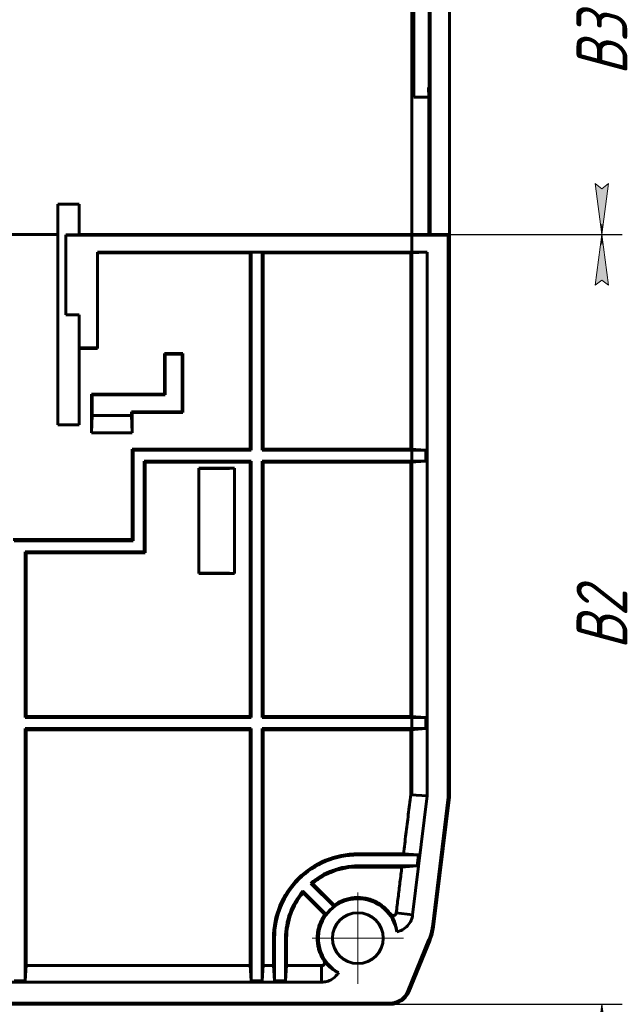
# Model space of a CAD drawing. Header units: millimetres. Extents: x 0 to 594, y 0 to 420.
# Tile 15 of 18: x 465 to 524, y 132 to 228. Entities that reach past the tile are written whole.
import ezdxf

# ---------------------------------------------------------------- set-up
doc = ezdxf.new("R2010")
doc.units = ezdxf.units.MM
for name, pattern in [('K5LT_AXLED', [12, 7.5, -1.5, 1.5, -1.5]), ('K5LT_BASIC', [0]), ('K5LT_THIN', [0])]:
    doc.linetypes.add(name, pattern=pattern)
doc.layers.add('Системный слой', color=7, linetype='Continuous')
doc.styles.add('KDIMTEXTSTYLE', font='GOST_AU.SHX', dxfattribs={"width": 0.96, "oblique": 15, "height": 5})
doc.dimstyles.new('KDIMSTYLE (1.00)', dxfattribs={"dimtxt": 5, "dimasz": 1, "dimexe": 2, "dimexo": 0, "dimgap": 1, "dimtad": 1, "dimtxsty": 'KDIMTEXTSTYLE', "dimsah": 1, "dimcen": 0, "dimdle": 1, "dimadec": 0, "dimazin": 0, "dimtfac": 0.667, "dimtmove": 0, "dimatfit": 3, "dimfxl": 1, "dimtvp": 1, "dimtolj": 1, "dimtzin": 0, "dimarcsym": 0})

# ---------------------------------------------------------------- blocks, each defined once
blk = doc.blocks.new('U0')
at = {"layer": 'Системный слой', "color": 150, "linetype": 'K5LT_BASIC', "lineweight": 60, "true_color": 0x0080ff}
for p, q in [((477.0767909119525, 131.6570678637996), (477.4128288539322, 131.6570722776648)), ((477.5230881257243, 131.6570701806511), (477.5818747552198, 131.6570693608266))]:
    blk.add_line(p, q, dxfattribs=at)
blk = doc.blocks.new('U5')
at = {"layer": 'Системный слой', "color": 150, "linetype": 'K5LT_BASIC', "lineweight": 60, "true_color": 0x0080ff}
for p, q in [((476.7919107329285, 131.6570785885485), (476.9681438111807, 131.6570637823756)), ((477.2962887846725, 131.6570776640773), (477.496434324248, 131.6570637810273))]:
    blk.add_line(p, q, dxfattribs=at)
blk = doc.blocks.new('U14')
at = {"layer": 'Системный слой', "color": 150, "linetype": 'K5LT_BASIC', "lineweight": 60, "true_color": 0x0080ff}
for p, q in [((477.1217224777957, 131.6570604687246), (476.9371001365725, 131.6570713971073)), ((477.5230881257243, 131.6570701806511), (477.4128288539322, 131.6570722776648))]:
    blk.add_line(p, q, dxfattribs=at)
blk = doc.blocks.new('U19')
at = {"layer": 'Системный слой', "color": 150, "linetype": 'K5LT_BASIC', "lineweight": 60, "true_color": 0x0080ff}
for p, q in [((480.8120854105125, 131.6570713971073), (480.5534474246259, 131.6570713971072)), ((481.3441533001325, 131.6570856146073), (480.8133997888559, 131.6570742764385))]:
    blk.add_line(p, q, dxfattribs=at)
blk = doc.blocks.new('U34')
at = {"layer": 'Системный слой', "color": 150, "linetype": 'K5LT_BASIC', "lineweight": 60, "true_color": 0x0080ff}
for p, q in [((480.5539742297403, 131.6570713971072), (480.8120854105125, 131.6570713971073)), ((480.8134596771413, 131.6570745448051), (481.3441533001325, 131.6570856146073))]:
    blk.add_line(p, q, dxfattribs=at)
blk = doc.blocks.new('U36')
at = {"layer": 'Системный слой', "color": 150, "linetype": 'K5LT_BASIC', "lineweight": 60, "true_color": 0x0080ff}
for p, q in [((476.1782321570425, 131.6570778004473), (476.7342962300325, 131.6570766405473)), ((476.9371001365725, 131.6570713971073), (477.0924036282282, 131.6570647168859))]:
    blk.add_line(p, q, dxfattribs=at)
blk = doc.blocks.new('KDIMARROW_01')
at = {"layer": 'Системный слой'}
blk.add_hatch(color=0, dxfattribs=at).paths.add_polyline_path([(-5, -0.6582624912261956), (0, 0), (-5, 0.658262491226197), (-4.5, 5.51091059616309e-16)])
at = {"layer": 'Системный слой', "color": 0, "linetype": 'K5LT_THIN', "lineweight": 18}
for p, q in [((-4.5, 5.51091059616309e-16), (-5, 0.658262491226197)), ((-5, 0.658262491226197), (0, 0)), ((0, 0), (-5, -0.6582624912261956)), ((-5, -0.6582624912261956), (-4.5, 5.51091059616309e-16)), ((0, 0), (-1, 0))]:
    blk.add_line(p, q, dxfattribs=at)
blk = doc.blocks.new('U44')
at = {"layer": 'Системный слой', "color": 30, "linetype": 'K5LT_AXLED', "lineweight": 18, "true_color": 0xff8000}
for q in [(498.0869847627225, 142.6570713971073), (493.5869847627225, 138.1570713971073), (502.5869847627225, 138.1570713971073), (498.0869847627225, 133.6570713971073)]:
    blk.add_line((498.0869847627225, 138.1570713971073), q, dxfattribs=at)

msp = doc.modelspace()

# ---------------------------------------------------------------- linework, layer by layer
at = {"layer": 'Системный слой', "color": 150, "linetype": 'K5LT_BASIC', "lineweight": 60, "true_color": 0x0080ff}
for p, q in [((503.3952391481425, 280.4374857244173), (503.3952391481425, 152.2461091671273)), ((503.3952391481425, 280.4374857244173), (503.3952391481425, 152.2461091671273)), ((507.0869847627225, 257.4070713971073), (507.0869847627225, 175.9070713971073)), ((507.0869847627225, 257.4070713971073), (507.0869847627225, 175.9070713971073)), ((505.0869847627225, 207.3522554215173), (505.0869847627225, 244.6627286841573)), ((505.0869847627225, 207.3522554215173), (505.0869847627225, 244.6627286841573)), ((505.1869847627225, 244.662739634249), (505.1869847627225, 207.3522663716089)), ((505.1869847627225, 244.662739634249), (505.1869847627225, 207.3522663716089)), ((503.5775128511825, 220.8526261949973), (503.5763839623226, 231.1620272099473)), ((503.5775128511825, 220.8526261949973), (503.5763839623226, 231.1620272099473)), ((505.0765103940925, 220.8527903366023), (505.0336061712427, 221.8040477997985)), ((505.0765103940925, 220.8527903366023), (505.0336061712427, 221.8040477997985)), ((503.5775128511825, 220.8526261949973), (505.0765103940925, 220.8527903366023)), ((503.5775128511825, 220.8526261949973), (505.0765103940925, 220.8527903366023)), ((505.0765103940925, 207.3592363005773), (505.0765103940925, 220.8527903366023)), ((505.0765103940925, 207.3592363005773), (505.0765103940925, 220.8527903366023)), ((470.6869847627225, 210.3534951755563), (468.5869847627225, 210.3534951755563)), ((468.5869847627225, 207.3552406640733), (468.5869847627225, 210.3534951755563)), ((470.6869847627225, 210.3534951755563), (468.5869847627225, 210.3534951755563)), ((468.5869847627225, 207.3552406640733), (468.5869847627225, 210.3534951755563)), ((470.6869847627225, 207.3554706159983), (470.6869847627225, 210.3534951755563)), ((470.6869847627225, 207.3554706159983), (470.6869847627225, 210.3534951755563)), ((468.5869847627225, 207.3552406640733), (447.5869847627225, 207.3529411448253)), ((468.5869847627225, 207.3552406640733), (447.5869847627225, 207.3529411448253)), ((468.5869847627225, 207.3534951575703), (464.0869847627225, 207.3530024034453)), ((468.5869847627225, 207.3534951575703), (464.0869847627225, 207.3530024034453)), ((468.5869847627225, 207.3552406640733), (468.5869847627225, 207.3534951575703)), ((468.5869847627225, 207.3552406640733), (468.5869847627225, 207.3534951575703)), ((468.5869847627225, 207.3534951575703), (468.5869847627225, 188.6534951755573)), ((468.5869847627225, 207.3534951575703), (468.5869847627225, 188.6534951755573)), ((470.6869847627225, 207.3135784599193), (469.3869847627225, 207.3134361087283)), ((470.6869847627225, 207.3135784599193), (469.3869847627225, 207.3134361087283)), ((469.3869847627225, 207.2924900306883), (469.3869847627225, 207.3134361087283)), ((469.3869847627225, 207.2924900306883), (469.3869847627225, 207.3134361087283)), ((469.3869847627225, 207.2924900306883), (506.9691852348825, 207.2966053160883)), ((469.3869847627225, 207.2924900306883), (506.9691852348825, 207.2966053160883)), ((469.3869847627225, 207.2924900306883), (469.3869847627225, 199.4535827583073)), ((469.3869847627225, 207.2924900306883), (469.3869847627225, 199.4535827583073)), ((505.0765103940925, 207.3592363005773), (470.6869847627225, 207.3554706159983)), ((505.0765103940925, 207.3592363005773), (470.6869847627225, 207.3554706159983)), ((470.6869847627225, 207.3554706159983), (470.6869847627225, 207.3135784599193)), ((470.6869847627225, 207.3554706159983), (470.6869847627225, 207.3135784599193)), ((505.0869847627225, 207.3522554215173), (505.0765103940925, 207.3592363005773)), ((505.0869847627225, 207.3522554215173), (505.0765103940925, 207.3592363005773)), ((505.0869847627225, 207.3522554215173), (507.0809255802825, 207.3524737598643)), ((505.0869847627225, 207.3522554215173), (507.0809255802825, 207.3524737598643)), ((507.0809255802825, 207.3524737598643), (506.9691852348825, 207.2966053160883)), ((507.0809255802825, 207.3524737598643), (506.9691852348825, 207.2966053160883)), ((506.9752375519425, 152.0247660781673), (506.9691852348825, 207.2966053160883)), ((506.9752375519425, 152.0247660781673), (506.9691852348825, 207.2966053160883)), ((507.0869847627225, 152.0179374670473), (507.0809255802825, 207.3524737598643)), ((507.0869847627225, 152.0179374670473), (507.0809255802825, 207.3524737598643)), ((472.4869847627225, 205.6084753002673), (504.9092074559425, 205.6084753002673)), ((472.4869847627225, 196.2146754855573), (472.4869847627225, 205.6084753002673)), ((472.4869847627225, 205.6084753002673), (504.9092074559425, 205.6084753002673)), ((472.4869847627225, 196.2146754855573), (472.4869847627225, 205.6084753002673)), ((487.4869847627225, 205.5473825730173), (472.4869847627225, 205.5473825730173)), ((487.4869847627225, 205.5473825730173), (472.4869847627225, 205.5473825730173)), ((487.4869847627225, 205.5473825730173), (487.5987312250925, 205.6032387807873)), ((487.4869847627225, 205.5473825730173), (487.5987312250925, 205.6032387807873)), ((487.4869847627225, 186.2570713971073), (487.4869847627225, 205.5473825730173)), ((487.4869847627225, 186.2570713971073), (487.4869847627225, 205.5473825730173)), ((488.6752383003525, 205.6032387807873), (487.5987312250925, 205.6032387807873)), ((487.5987312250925, 205.6032387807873), (487.5987312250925, 186.1453249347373)), ((488.6752383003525, 205.6032387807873), (487.5987312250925, 205.6032387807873)), ((487.5987312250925, 205.6032387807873), (487.5987312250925, 186.1453249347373)), ((488.6752383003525, 186.1453249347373), (488.6752383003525, 205.6032387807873)), ((488.7869847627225, 205.5473825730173), (488.6752383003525, 205.6032387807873)), ((488.6752383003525, 186.1453249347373), (488.6752383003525, 205.6032387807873)), ((488.7869847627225, 205.5473825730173), (488.6752383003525, 205.6032387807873)), ((488.7869847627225, 205.5473825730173), (503.2867296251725, 205.5473949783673)), ((488.7869847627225, 205.5473825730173), (503.2867296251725, 205.5473949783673)), ((488.7869847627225, 186.2570713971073), (488.7869847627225, 205.5473825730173)), ((488.7869847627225, 186.2570713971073), (488.7869847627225, 205.5473825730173)), ((503.2867296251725, 205.5473949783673), (504.9092074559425, 205.6084753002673)), ((503.2867296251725, 205.5473949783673), (504.9092074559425, 205.6084753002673)), ((504.9092074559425, 205.6084753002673), (504.9092074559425, 152.1535108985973)), ((504.9092074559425, 205.6084753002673), (504.9092074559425, 152.1535108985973)), ((469.3869847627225, 199.4535827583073), (470.6869847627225, 199.4535827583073)), ((469.3869847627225, 199.4535827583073), (470.6869847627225, 199.4535827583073)), ((470.6869847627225, 199.4535827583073), (470.6869847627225, 196.2146754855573)), ((470.6869847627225, 199.4535827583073), (470.6869847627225, 196.2146754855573)), ((470.6869847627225, 196.2146754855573), (472.4869847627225, 196.2146754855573)), ((470.6869847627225, 196.2146754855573), (470.6869847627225, 196.1535827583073)), ((470.6869847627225, 196.2146754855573), (472.4869847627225, 196.2146754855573)), ((470.6869847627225, 196.2146754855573), (470.6869847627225, 196.1535827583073)), ((470.6869847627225, 196.1535827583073), (472.4869847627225, 196.1535827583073)), ((470.6869847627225, 188.6534951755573), (470.6869847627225, 196.1535827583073)), ((470.6869847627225, 196.1535827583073), (472.4869847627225, 196.1535827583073)), ((470.6869847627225, 188.6534951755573), (470.6869847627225, 196.1535827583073)), ((472.4869847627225, 196.2146754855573), (472.4869847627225, 196.1535827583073)), ((472.4869847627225, 196.2146754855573), (472.4869847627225, 196.1535827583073)), ((480.8869847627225, 195.6498487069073), (479.0869847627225, 195.6498487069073)), ((479.0869847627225, 195.6498487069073), (479.0869847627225, 191.6498487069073)), ((479.1480774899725, 195.5887559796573), (479.0869847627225, 195.6498487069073)), ((480.8869847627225, 195.6498487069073), (479.0869847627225, 195.6498487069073)), ((479.0869847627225, 195.6498487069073), (479.0869847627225, 191.6498487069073)), ((479.1480774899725, 195.5887559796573), (479.0869847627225, 195.6498487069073)), ((479.1480774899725, 195.5887559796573), (479.1480774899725, 191.5887559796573)), ((480.8258920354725, 195.5887559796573), (479.1480774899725, 195.5887559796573)), ((479.1480774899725, 195.5887559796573), (479.1480774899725, 191.5887559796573)), ((480.8258920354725, 195.5887559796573), (479.1480774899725, 195.5887559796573)), ((480.8258920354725, 195.5887559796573), (480.8869847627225, 195.6498487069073)), ((480.8258920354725, 195.5887559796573), (480.8869847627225, 195.6498487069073)), ((480.8258920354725, 189.9109414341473), (480.8258920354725, 195.5887559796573)), ((480.8258920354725, 189.9109414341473), (480.8258920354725, 195.5887559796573)), ((480.8869847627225, 189.8498487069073), (480.8869847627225, 195.6498487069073)), ((480.8869847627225, 189.8498487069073), (480.8869847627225, 195.6498487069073)), ((471.8869847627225, 187.8498487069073), (471.8869847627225, 191.6498487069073)), ((471.9480774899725, 191.5887559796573), (471.8869847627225, 191.6498487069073)), ((479.0869847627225, 191.6498487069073), (471.8869847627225, 191.6498487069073)), ((471.8869847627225, 187.8498487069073), (471.8869847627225, 191.6498487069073)), ((471.9480774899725, 191.5887559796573), (471.8869847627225, 191.6498487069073)), ((479.0869847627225, 191.6498487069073), (471.8869847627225, 191.6498487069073)), ((471.9480774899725, 191.5887559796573), (471.9480774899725, 189.5498487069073)), ((479.1480774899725, 191.5887559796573), (471.9480774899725, 191.5887559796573)), ((471.9480774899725, 191.5887559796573), (471.9480774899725, 189.5498487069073)), ((479.1480774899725, 191.5887559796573), (471.9480774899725, 191.5887559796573)), ((479.1480774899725, 191.5887559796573), (479.0869847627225, 191.6498487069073)), ((479.1480774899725, 191.5887559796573), (479.0869847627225, 191.6498487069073)), ((475.8258920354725, 189.5498487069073), (475.8258920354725, 189.9109414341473)), ((475.8869847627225, 189.8498487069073), (475.8258920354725, 189.9109414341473)), ((475.8258920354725, 189.9109414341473), (480.8258920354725, 189.9109414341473)), ((475.8258920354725, 189.5498487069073), (475.8258920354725, 189.9109414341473)), ((475.8869847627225, 189.8498487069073), (475.8258920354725, 189.9109414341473)), ((475.8258920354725, 189.9109414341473), (480.8258920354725, 189.9109414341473)), ((475.8869847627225, 189.8498487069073), (480.8869847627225, 189.8498487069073)), ((475.8869847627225, 187.8498487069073), (475.8869847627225, 189.8498487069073)), ((475.8869847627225, 189.8498487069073), (480.8869847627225, 189.8498487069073)), ((475.8869847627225, 187.8498487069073), (475.8869847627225, 189.8498487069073)), ((480.8258920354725, 189.9109414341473), (480.8869847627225, 189.8498487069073)), ((480.8258920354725, 189.9109414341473), (480.8869847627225, 189.8498487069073)), ((471.8869847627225, 187.8498487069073), (471.9480774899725, 189.5498487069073)), ((471.8869847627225, 187.8498487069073), (471.9480774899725, 189.5498487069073)), ((471.9480774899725, 189.5498487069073), (475.8258920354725, 189.5498487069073)), ((471.9480774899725, 189.5498487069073), (475.8258920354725, 189.5498487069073)), ((475.8258920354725, 189.5498487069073), (475.8869847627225, 187.8498487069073)), ((475.8258920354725, 189.5498487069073), (475.8869847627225, 187.8498487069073)), ((468.5869847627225, 188.6534951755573), (470.6869847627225, 188.6534951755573)), ((468.5869847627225, 188.6534951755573), (470.6869847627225, 188.6534951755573)), ((471.8869847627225, 187.8498487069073), (475.8869847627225, 187.8498487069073)), ((471.8869847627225, 187.8498487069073), (475.8869847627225, 187.8498487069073)), ((475.8869847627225, 177.3542943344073), (475.8869847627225, 186.2570713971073)), ((475.8869847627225, 186.2570713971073), (475.9987312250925, 186.1453249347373)), ((475.8869847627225, 186.2570713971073), (487.4869847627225, 186.2570713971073)), ((475.8869847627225, 177.3542943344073), (475.8869847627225, 186.2570713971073)), ((475.8869847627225, 186.2570713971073), (475.9987312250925, 186.1453249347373)), ((475.8869847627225, 186.2570713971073), (487.4869847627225, 186.2570713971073)), ((475.9987312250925, 186.1453249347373), (487.5987312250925, 186.1453249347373)), ((475.9987312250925, 177.2425601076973), (475.9987312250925, 186.1453249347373)), ((475.9987312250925, 186.1453249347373), (487.5987312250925, 186.1453249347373)), ((475.9987312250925, 177.2425601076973), (475.9987312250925, 186.1453249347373)), ((487.4869847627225, 186.2570713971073), (487.5987312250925, 186.1453249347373)), ((487.4869847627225, 186.2570713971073), (487.5987312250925, 186.1453249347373)), ((488.7869847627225, 186.2570713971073), (488.6752383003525, 186.1453249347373)), ((488.7869847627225, 186.2570713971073), (488.6752383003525, 186.1453249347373)), ((504.7700814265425, 186.1453249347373), (488.6752383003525, 186.1453249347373)), ((504.7700814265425, 186.1453249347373), (488.6752383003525, 186.1453249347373)), ((488.7869847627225, 186.2570713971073), (503.2867296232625, 186.2570465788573)), ((488.7869847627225, 186.2570713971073), (503.2867296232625, 186.2570465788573)), ((503.2867296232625, 186.2570465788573), (504.7700814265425, 186.1453249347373)), ((503.2867296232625, 186.2570465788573), (504.7700814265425, 186.1453249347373)), ((504.7700814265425, 185.0688178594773), (504.7700814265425, 186.1453249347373)), ((504.7700814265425, 185.0688178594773), (504.7700814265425, 186.1453249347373)), ((477.0752383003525, 176.1660407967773), (477.0752383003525, 185.0688178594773)), ((477.0752383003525, 185.0688178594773), (487.5987312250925, 185.0688178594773)), ((477.1869847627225, 184.9570713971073), (477.0752383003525, 185.0688178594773)), ((477.0752383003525, 176.1660407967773), (477.0752383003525, 185.0688178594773)), ((477.0752383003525, 185.0688178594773), (487.5987312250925, 185.0688178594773)), ((477.1869847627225, 184.9570713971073), (477.0752383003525, 185.0688178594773)), ((487.4869847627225, 184.9570713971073), (477.1869847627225, 184.9570713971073)), ((477.1869847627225, 176.0542943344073), (477.1869847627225, 184.9570713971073)), ((487.4869847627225, 184.9570713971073), (477.1869847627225, 184.9570713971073)), ((477.1869847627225, 176.0542943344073), (477.1869847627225, 184.9570713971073)), ((487.4869847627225, 184.9570713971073), (487.5987312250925, 185.0688178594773)), ((487.4869847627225, 184.9570713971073), (487.5987312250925, 185.0688178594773)), ((487.4869847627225, 159.9570713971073), (487.4869847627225, 184.9570713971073)), ((487.4869847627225, 159.9570713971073), (487.4869847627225, 184.9570713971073)), ((487.5987312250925, 185.0688178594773), (487.5987312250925, 159.8453249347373)), ((487.5987312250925, 185.0688178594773), (487.5987312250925, 159.8453249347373)), ((488.7869847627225, 184.9570713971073), (488.6752383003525, 185.0688178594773)), ((488.6752383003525, 185.0688178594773), (504.7700814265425, 185.0688178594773)), ((488.6752383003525, 159.8453249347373), (488.6752383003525, 185.0688178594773)), ((488.7869847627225, 184.9570713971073), (488.6752383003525, 185.0688178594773)), ((488.6752383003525, 185.0688178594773), (504.7700814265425, 185.0688178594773)), ((488.6752383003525, 159.8453249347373), (488.6752383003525, 185.0688178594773)), ((488.7869847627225, 184.9570713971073), (503.2867296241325, 184.9570962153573)), ((488.7869847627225, 184.9570713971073), (503.2867296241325, 184.9570962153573)), ((488.7869847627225, 159.9570713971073), (488.7869847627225, 184.9570713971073)), ((488.7869847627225, 159.9570713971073), (488.7869847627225, 184.9570713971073)), ((504.7700814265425, 185.0688178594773), (503.2867296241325, 184.9570962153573)), ((504.7700814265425, 185.0688178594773), (503.2867296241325, 184.9570962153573)), ((482.4619847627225, 184.3929914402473), (485.9479048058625, 184.3929914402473)), ((482.4619847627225, 184.3929914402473), (482.4619847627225, 174.0211513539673)), ((482.4619847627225, 184.3929914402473), (485.9479048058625, 184.3929914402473)), ((482.4619847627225, 184.3929914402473), (482.4619847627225, 174.0211513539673)), ((485.4616886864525, 184.3567753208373), (482.4619847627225, 184.3565260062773)), ((485.4616886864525, 184.3567753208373), (482.4619847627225, 184.3565260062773)), ((485.9479048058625, 174.0211513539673), (485.9479048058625, 184.3929914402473)), ((485.9479048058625, 174.0211513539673), (485.9479048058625, 184.3929914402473)), ((464.1869847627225, 177.3530131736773), (475.8869847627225, 177.3542943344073)), ((464.1869847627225, 177.3530131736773), (475.8869847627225, 177.3542943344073)), ((464.2987312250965, 177.2412789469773), (475.9987312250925, 177.2425601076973)), ((464.2987312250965, 177.2412789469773), (475.9987312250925, 177.2425601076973)), ((475.8869847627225, 177.3542943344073), (475.9987312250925, 177.2425601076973)), ((475.8869847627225, 177.3542943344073), (475.9987312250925, 177.2425601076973)), ((465.3752383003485, 159.8453249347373), (465.3752383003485, 176.1660407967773)), ((465.4869847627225, 176.0542943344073), (465.3752383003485, 176.1660407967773)), ((465.3752383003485, 176.1660407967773), (477.0752383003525, 176.1660407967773)), ((465.3752383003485, 159.8453249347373), (465.3752383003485, 176.1660407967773)), ((465.4869847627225, 176.0542943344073), (465.3752383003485, 176.1660407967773)), ((465.3752383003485, 176.1660407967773), (477.0752383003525, 176.1660407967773)), ((465.4869847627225, 176.0542943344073), (477.1869847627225, 176.0542943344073)), ((465.4869847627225, 159.9570713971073), (465.4869847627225, 176.0542943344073)), ((465.4869847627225, 176.0542943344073), (477.1869847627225, 176.0542943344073)), ((465.4869847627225, 159.9570713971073), (465.4869847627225, 176.0542943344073)), ((477.1869847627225, 176.0542943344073), (477.0752383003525, 176.1660407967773)), ((477.1869847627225, 176.0542943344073), (477.0752383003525, 176.1660407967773)), ((507.0844017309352, 175.6070713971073), (507.0869847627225, 175.6070713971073)), ((507.0844017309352, 175.6070713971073), (507.0869847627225, 175.6070713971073)), ((507.0869847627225, 175.9070713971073), (507.0869847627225, 175.6070713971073)), ((507.0869847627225, 175.9070713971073), (507.0869847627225, 175.6070713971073)), ((507.0869847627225, 175.6070713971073), (507.0869847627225, 175.3070713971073)), ((507.0869847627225, 175.6070713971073), (507.0869847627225, 175.3070713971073)), ((507.0869847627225, 175.3070713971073), (507.0869847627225, 175.0070713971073)), ((507.0869847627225, 175.3070713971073), (507.0869847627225, 175.0070713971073)), ((507.0869847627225, 174.7070713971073), (507.0845002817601, 174.7070713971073)), ((507.0869847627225, 174.7070713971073), (507.0845002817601, 174.7070713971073)), ((507.0869847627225, 175.0070713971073), (507.0869847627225, 174.7070713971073)), ((507.0869847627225, 175.0070713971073), (507.0869847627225, 174.7070713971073)), ((507.0869847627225, 174.7070713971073), (507.0869847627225, 174.4070713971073)), ((507.0869847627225, 174.7070713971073), (507.0869847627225, 174.4070713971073)), ((507.0869847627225, 174.4070713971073), (507.0869847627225, 158.9070713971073)), ((507.0869847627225, 174.4070713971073), (507.0869847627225, 158.9070713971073)), ((482.4619847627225, 174.0578116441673), (485.4619847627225, 174.0578116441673)), ((482.4619847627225, 174.0578116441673), (485.4619847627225, 174.0578116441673)), ((485.9479048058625, 174.0211513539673), (482.4619847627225, 174.0211513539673)), ((485.9479048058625, 174.0211513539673), (482.4619847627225, 174.0211513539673)), ((465.4869847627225, 159.9570713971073), (465.3752383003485, 159.8453249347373)), ((465.4869847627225, 159.9570713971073), (465.3752383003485, 159.8453249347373)), ((487.5987312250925, 159.8453249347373), (465.3752383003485, 159.8453249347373)), ((487.5987312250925, 159.8453249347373), (465.3752383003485, 159.8453249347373)), ((465.4869847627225, 159.9570713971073), (487.4869847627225, 159.9570713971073)), ((465.4869847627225, 159.9570713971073), (487.4869847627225, 159.9570713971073)), ((487.4869847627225, 159.9570713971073), (487.5987312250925, 159.8453249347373)), ((487.4869847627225, 159.9570713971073), (487.5987312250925, 159.8453249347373)), ((488.7869847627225, 159.9570713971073), (488.6752383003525, 159.8453249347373)), ((488.7869847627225, 159.9570713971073), (488.6752383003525, 159.8453249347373)), ((504.7700814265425, 159.8453249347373), (488.6752383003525, 159.8453249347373)), ((504.7700814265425, 159.8453249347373), (488.6752383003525, 159.8453249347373)), ((488.7869847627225, 159.9570713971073), (503.2867296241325, 159.9570465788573)), ((488.7869847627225, 159.9570713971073), (503.2867296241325, 159.9570465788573)), ((503.2867296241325, 159.9570465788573), (504.7700814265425, 159.8453249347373)), ((503.2867296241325, 159.9570465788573), (504.7700814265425, 159.8453249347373)), ((504.7700814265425, 158.7688178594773), (504.7700814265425, 159.8453249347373)), ((504.7700814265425, 158.7688178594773), (504.7700814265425, 159.8453249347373)), ((507.0869847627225, 158.9070713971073), (507.0869847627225, 158.6070713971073)), ((507.0869847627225, 158.9070713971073), (507.0869847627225, 158.6070713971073)), ((465.4869847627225, 158.6570713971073), (465.3752383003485, 158.7688178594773)), ((465.3752383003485, 133.9739747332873), (465.3752383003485, 158.7688178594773)), ((465.3752383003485, 158.7688178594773), (487.5987312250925, 158.7688178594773)), ((465.4869847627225, 158.6570713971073), (465.3752383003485, 158.7688178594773)), ((465.3752383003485, 133.9739747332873), (465.3752383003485, 158.7688178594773)), ((465.3752383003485, 158.7688178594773), (487.5987312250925, 158.7688178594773)), ((465.4869599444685, 135.4573265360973), (465.4869847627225, 158.6570713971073)), ((465.4869599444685, 135.4573265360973), (465.4869847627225, 158.6570713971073)), ((465.4869847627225, 158.6570713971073), (487.4869847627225, 158.6570713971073)), ((465.4869847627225, 158.6570713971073), (487.4869847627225, 158.6570713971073)), ((487.4869847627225, 158.6570713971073), (487.5987312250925, 158.7688178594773)), ((487.4869847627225, 158.6570713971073), (487.5987312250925, 158.7688178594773)), ((487.4870095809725, 135.4573265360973), (487.4869847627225, 158.6570713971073)), ((487.4870095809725, 135.4573265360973), (487.4869847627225, 158.6570713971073)), ((487.5987312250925, 158.7688178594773), (487.5987312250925, 133.9739747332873)), ((487.5987312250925, 158.7688178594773), (487.5987312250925, 133.9739747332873)), ((488.6752383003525, 158.7688178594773), (504.7700814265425, 158.7688178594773)), ((488.6752383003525, 133.9739747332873), (488.6752383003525, 158.7688178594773)), ((488.7869847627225, 158.6570713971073), (488.6752383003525, 158.7688178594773)), ((488.6752383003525, 158.7688178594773), (504.7700814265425, 158.7688178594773)), ((488.6752383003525, 133.9739747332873), (488.6752383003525, 158.7688178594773)), ((488.7869847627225, 158.6570713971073), (488.6752383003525, 158.7688178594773)), ((488.7869599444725, 135.4573266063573), (488.7869847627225, 158.6570713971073)), ((488.7869599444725, 135.4573266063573), (488.7869847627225, 158.6570713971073)), ((488.7869847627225, 158.6570713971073), (503.2867296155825, 158.6570962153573)), ((488.7869847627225, 158.6570713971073), (503.2867296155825, 158.6570962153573)), ((504.7700814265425, 158.7688178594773), (503.2867296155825, 158.6570962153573)), ((504.7700814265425, 158.7688178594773), (503.2867296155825, 158.6570962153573)), ((507.0862632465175, 158.6070713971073), (507.0869847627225, 158.6070713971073)), ((507.0862632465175, 158.6070713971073), (507.0869847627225, 158.6070713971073)), ((507.0869847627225, 158.6070713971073), (507.0869847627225, 158.3070713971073)), ((507.0869847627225, 158.6070713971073), (507.0869847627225, 158.3070713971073)), ((507.0869847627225, 158.3070713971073), (507.0869847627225, 158.0070713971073)), ((507.0869847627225, 158.3070713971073), (507.0869847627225, 158.0070713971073)), ((507.0869847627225, 158.0070713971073), (507.0869847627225, 157.7070713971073)), ((507.0869847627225, 158.0070713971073), (507.0869847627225, 157.7070713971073)), ((507.0869847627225, 157.7070713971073), (507.0863617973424, 157.7070713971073)), ((507.0869847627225, 157.7070713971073), (507.0863617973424, 157.7070713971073)), ((507.0869847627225, 157.7070713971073), (507.0869847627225, 157.4070713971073)), ((507.0869847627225, 157.7070713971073), (507.0869847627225, 157.4070713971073)), ((507.0869847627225, 157.4070713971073), (507.0869847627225, 152.0179374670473)), ((507.0869847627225, 157.4070713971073), (507.0869847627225, 152.0179374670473)), ((503.2870592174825, 152.2527257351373), (504.9092074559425, 152.1535108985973)), ((503.2870592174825, 152.2527257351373), (504.9092074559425, 152.1535108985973)), ((504.9092074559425, 152.1535108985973), (503.4723709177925, 140.4513106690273)), ((504.9092074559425, 152.1535108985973), (503.4723709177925, 140.4513106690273)), ((505.4111414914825, 139.2862259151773), (506.9752375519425, 152.0247660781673)), ((505.4111414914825, 139.2862259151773), (506.9752375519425, 152.0247660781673)), ((505.5220550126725, 139.2726074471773), (507.0869847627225, 152.0179374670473)), ((505.5220550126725, 139.2726074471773), (507.0869847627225, 152.0179374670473)), ((506.9752375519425, 152.0247660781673), (507.0869847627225, 152.0179374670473)), ((506.9752375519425, 152.0247660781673), (507.0869847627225, 152.0179374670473)), ((502.5751072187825, 146.4570465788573), (498.0869847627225, 146.4570713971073)), ((502.5751072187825, 146.4570465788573), (498.0869847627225, 146.4570713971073)), ((504.0558810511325, 146.3453249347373), (498.0869847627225, 146.3453249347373)), ((504.0558810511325, 146.3453249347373), (498.0869847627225, 146.3453249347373)), ((502.5751072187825, 146.4570465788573), (504.0558810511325, 146.3453249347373)), ((502.5751072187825, 146.4570465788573), (504.0558810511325, 146.3453249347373)), ((503.9237026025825, 145.2688178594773), (504.0558810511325, 146.3453249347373)), ((503.9237026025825, 145.2688178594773), (504.0558810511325, 146.3453249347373)), ((498.0869847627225, 145.2688178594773), (503.9237026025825, 145.2688178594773)), ((498.0869847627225, 145.2688178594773), (503.9237026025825, 145.2688178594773)), ((503.9237026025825, 145.2688178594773), (502.4154933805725, 145.1570962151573)), ((503.9237026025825, 145.2688178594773), (502.4154933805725, 145.1570962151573)), ((498.0869847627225, 145.1570713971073), (502.4154933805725, 145.1570962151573)), ((498.0869847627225, 145.1570713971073), (502.4154933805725, 145.1570962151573)), ((495.7446480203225, 141.2606135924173), (493.4532470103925, 143.5520146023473)), ((495.7446480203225, 141.2606135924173), (493.4532470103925, 143.5520146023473)), ((495.7557709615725, 141.4075240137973), (493.6182423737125, 143.5450526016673)), ((495.7557709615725, 141.4075240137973), (493.6182423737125, 143.5450526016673)), ((492.6920415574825, 142.7908091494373), (494.9834425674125, 140.4994081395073)), ((492.6920415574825, 142.7908091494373), (494.9834425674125, 140.4994081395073)), ((492.6990035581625, 142.6258137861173), (494.8365321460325, 140.4882851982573)), ((492.6990035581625, 142.6258137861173), (494.8365321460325, 140.4882851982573)), ((503.4723709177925, 140.4513106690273), (501.8623129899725, 140.6491647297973)), ((503.4723709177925, 140.4513106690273), (501.8623129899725, 140.6491647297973)), ((489.7870095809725, 135.4573266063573), (489.7869847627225, 138.1570713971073)), ((489.7870095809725, 135.4573266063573), (489.7869847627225, 138.1570713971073)), ((489.8987312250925, 138.1570713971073), (489.8987312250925, 133.9739747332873)), ((489.8987312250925, 138.1570713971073), (489.8987312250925, 133.9739747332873)), ((490.9752383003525, 133.9739747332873), (490.9752383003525, 138.1570713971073)), ((490.9752383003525, 133.9739747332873), (490.9752383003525, 138.1570713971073)), ((491.0869599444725, 135.4573265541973), (491.0869847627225, 138.1570713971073)), ((491.0869599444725, 135.4573265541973), (491.0869847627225, 138.1570713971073)), ((502.9926852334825, 132.9398275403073), (505.0811364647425, 138.0250732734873)), ((502.9926852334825, 132.9398275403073), (505.0811364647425, 138.0250732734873)), ((503.0960538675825, 132.8973752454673), (505.1845050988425, 137.9826209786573)), ((503.0960538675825, 132.8973752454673), (505.1845050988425, 137.9826209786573)), ((465.4869599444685, 135.4573265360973), (465.3752383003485, 133.9739747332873)), ((465.4869599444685, 135.4573265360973), (465.3752383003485, 133.9739747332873)), ((487.5987312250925, 133.9739747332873), (487.4870095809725, 135.4573265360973)), ((487.5987312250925, 133.9739747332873), (487.4870095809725, 135.4573265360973)), ((488.7869599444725, 135.4573266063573), (488.6752383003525, 133.9739747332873)), ((488.7869599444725, 135.4573266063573), (488.6752383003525, 133.9739747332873)), ((489.8987312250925, 133.9739747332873), (489.7870095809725, 135.4573266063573)), ((489.8987312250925, 133.9739747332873), (489.7870095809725, 135.4573266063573)), ((491.0869599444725, 135.4573265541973), (490.9752383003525, 133.9739747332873)), ((491.0869599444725, 135.4573265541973), (490.9752383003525, 133.9739747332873)), ((494.5194009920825, 135.4570027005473), (494.5195551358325, 133.8348140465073)), ((494.5194009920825, 135.4570027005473), (494.5195551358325, 133.8348140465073)), ((494.5195551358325, 133.8348140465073), (421.6544143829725, 133.8348140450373)), ((494.5195551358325, 133.8348140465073), (421.6544143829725, 133.8348140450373)), ((464.2987312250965, 133.9739747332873), (465.3752383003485, 133.9739747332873)), ((464.2987312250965, 133.9739747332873), (465.3752383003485, 133.9739747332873)), ((487.5987312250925, 133.9739747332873), (488.6752383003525, 133.9739747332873)), ((487.5987312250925, 133.9739747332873), (488.6752383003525, 133.9739747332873)), ((489.8987312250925, 133.9739747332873), (490.9752383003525, 133.9739747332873)), ((489.8987312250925, 133.9739747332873), (490.9752383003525, 133.9739747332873)), ((414.9282994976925, 131.7688178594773), (501.2456700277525, 131.7688178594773)), ((414.9282994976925, 131.7688178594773), (501.2456700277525, 131.7688178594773)), ((501.2456700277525, 131.6570713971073), (414.9282994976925, 131.6570713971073)), ((501.2456700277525, 131.6570713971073), (414.9282994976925, 131.6570713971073)), ((467.2719107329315, 131.6570785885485), (467.4481438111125, 131.6570637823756)), ((467.2719107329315, 131.6570785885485), (467.4481438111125, 131.6570637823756)), ((468.0044752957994, 131.6570713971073), (467.9764343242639, 131.6570637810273)), ((468.0044752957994, 131.6570713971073), (467.9764343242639, 131.6570637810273)), ((469.1323713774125, 131.6570794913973), (469.8796784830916, 131.6570713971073)), ((469.1323713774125, 131.6570794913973), (469.8796784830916, 131.6570713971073)), ((470.598735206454, 131.6570714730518), (470.5999377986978, 131.6570713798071)), ((470.598735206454, 131.6570714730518), (470.5999377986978, 131.6570713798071)), ((470.5999377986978, 131.6570713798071), (470.6051337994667, 131.6570713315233)), ((470.5999377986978, 131.6570713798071), (470.6051337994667, 131.6570713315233)), ((470.6373453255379, 131.6570712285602), (470.6067548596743, 131.6570713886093)), ((470.6373453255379, 131.6570712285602), (470.6067548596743, 131.6570713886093)), ((470.9973065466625, 131.6570714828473), (470.6654109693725, 131.6570713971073)), ((470.9973065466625, 131.6570714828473), (470.6654109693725, 131.6570713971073)), ((475.6111055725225, 131.6570713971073), (475.612155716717, 131.6570525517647)), ((475.7502468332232, 131.6570712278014), (475.6111055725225, 131.6570713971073)), ((475.6111055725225, 131.6570713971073), (475.612155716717, 131.6570525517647)), ((475.7502468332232, 131.6570712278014), (475.6111055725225, 131.6570713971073)), ((475.7089122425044, 131.6570658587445), (475.7502468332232, 131.6570712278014)), ((475.7089122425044, 131.6570658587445), (475.7502468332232, 131.6570712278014)), ((476.1782321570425, 131.6570778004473), (476.7342962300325, 131.6570766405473)), ((476.7919107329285, 131.6570785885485), (476.9681438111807, 131.6570637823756)), ((477.1217224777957, 131.6570604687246), (476.9371001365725, 131.6570713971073)), ((476.9371001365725, 131.6570713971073), (477.0924036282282, 131.6570647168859)), ((477.0924273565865, 131.6570647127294), (477.0585328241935, 131.6570667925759)), ((477.0924273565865, 131.6570647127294), (477.0585328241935, 131.6570667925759)), ((477.0767909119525, 131.6570678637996), (477.4128288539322, 131.6570722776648)), ((477.2962887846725, 131.6570776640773), (477.0889685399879, 131.657064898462)), ((477.2962887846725, 131.6570776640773), (477.0889685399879, 131.657064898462)), ((477.2962887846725, 131.6570776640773), (477.496434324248, 131.6570637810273)), ((477.5230881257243, 131.6570701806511), (477.4128288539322, 131.6570722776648)), ((477.5230881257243, 131.6570701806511), (477.5818747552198, 131.6570693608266)), ((478.4230611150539, 131.6570714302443), (478.4232091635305, 131.6570715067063)), ((478.4230611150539, 131.6570714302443), (478.4232091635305, 131.6570715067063)), ((478.4230893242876, 131.6570714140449), (478.8217409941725, 131.6570714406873)), ((478.4230893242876, 131.6570714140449), (478.8217409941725, 131.6570714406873)), ((478.5041993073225, 131.6570713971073), (478.4273355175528, 131.6570713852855)), ((478.5041993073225, 131.6570713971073), (478.4273355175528, 131.6570713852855)), ((478.8217409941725, 131.6570714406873), (478.5041993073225, 131.6570713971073)), ((478.8217409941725, 131.6570714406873), (478.5041993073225, 131.6570713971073)), ((480.8120854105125, 131.6570713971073), (480.5534474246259, 131.6570713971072)), ((480.5539742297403, 131.6570713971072), (480.8120854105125, 131.6570713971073)), ((481.3441533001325, 131.6570856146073), (480.8133997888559, 131.6570742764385)), ((480.8134596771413, 131.6570745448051), (481.3441533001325, 131.6570856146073)), ((482.9038768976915, 131.657069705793), (483.0642780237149, 131.6570681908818)), ((483.0643847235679, 131.6570681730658), (482.9038768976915, 131.657069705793)), ((482.9038768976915, 131.657069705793), (483.0642780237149, 131.6570681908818)), ((483.0643847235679, 131.6570681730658), (482.9038768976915, 131.657069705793)), ((483.064045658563, 131.6570680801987), (483.1286920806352, 131.6570711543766)), ((483.064045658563, 131.6570680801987), (483.1286920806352, 131.6570711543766)), ((483.1289558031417, 131.6570737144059), (483.0642780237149, 131.6570681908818)), ((483.1289558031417, 131.6570737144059), (483.0642780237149, 131.6570681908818)), ((484.5518837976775, 131.6570653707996), (484.622418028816, 131.6570793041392)), ((484.622418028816, 131.6570793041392), (484.5518837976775, 131.6570653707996)), ((484.5518837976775, 131.6570653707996), (484.622418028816, 131.6570793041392)), ((484.622418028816, 131.6570793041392), (484.5518837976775, 131.6570653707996)), ((486.3119107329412, 131.6570785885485), (486.4881438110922, 131.6570637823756)), ((486.3119107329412, 131.6570785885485), (486.4881438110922, 131.6570637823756)), ((487.0444752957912, 131.6570713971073), (487.0164343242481, 131.6570637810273)), ((487.0444752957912, 131.6570713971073), (487.0164343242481, 131.6570637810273))]:
    msp.add_line(p, q, dxfattribs=at)
msp.add_circle((498.0869847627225, 138.1570713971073), 2.5, dxfattribs=at)
msp.add_circle((498.0869847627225, 138.1570713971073), 2.5, dxfattribs=at)
for radius, start, end in [(8.3, 89.99999999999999, 180), (8.3, 89.99999999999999, 180), (8.188253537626, 89.99999999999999, 180), (8.188253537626, 89.99999999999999, 180), (7.111746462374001, 89.99999999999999, 130.659410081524), (7.111746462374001, 89.99999999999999, 130.659410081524), (7, 89.99999999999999, 129.6720020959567), (7, 89.99999999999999, 129.6720020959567), (7.111746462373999, 139.3405899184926, 180), (7.111746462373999, 139.3405899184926, 180), (6.999999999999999, 140.3279979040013, 179.9999999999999), (6.999999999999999, 140.3279979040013, 179.9999999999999), (3.877777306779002, 9.420300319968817, 240.5018667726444), (3.877777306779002, 9.420300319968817, 240.5018667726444), (3.888253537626, 127.0429540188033, 142.957045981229), (3.888253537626, 127.0429540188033, 142.957045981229)]:
    msp.add_arc((498.0869847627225, 138.1570713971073), radius, start, end, dxfattribs=at)
for points in [[(503.2867296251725, 205.5473949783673), (503.2867296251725, 203.4040332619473), (503.2858507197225, 199.1172835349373), (503.2858507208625, 192.6871311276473), (503.2867296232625, 188.4003896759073), (503.2867296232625, 186.2570465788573)], [(503.2867296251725, 205.5473949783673), (503.2867296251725, 203.4040332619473), (503.2858507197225, 199.1172835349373), (503.2858507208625, 192.6871311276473), (503.2867296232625, 188.4003896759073), (503.2867296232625, 186.2570465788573)], [(503.2867296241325, 184.9570962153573), (503.2867296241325, 182.1793391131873), (503.2858507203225, 176.6237704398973), (503.2858507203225, 168.2903723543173), (503.2867296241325, 162.7348036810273), (503.2867296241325, 159.9570465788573)], [(503.2867296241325, 184.9570962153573), (503.2867296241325, 182.1793391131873), (503.2858507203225, 176.6237704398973), (503.2858507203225, 168.2903723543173), (503.2867296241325, 162.7348036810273), (503.2867296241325, 159.9570465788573)], [(503.2867296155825, 158.6570962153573), (503.2867296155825, 157.9455311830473), (503.2858946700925, 156.5223453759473), (503.2856969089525, 154.3875303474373), (503.2870592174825, 152.9643279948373), (503.2870592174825, 152.2527257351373)], [(503.2867296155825, 158.6570962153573), (503.2867296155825, 157.9455311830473), (503.2858946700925, 156.5223453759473), (503.2856969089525, 154.3875303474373), (503.2870592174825, 152.9643279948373), (503.2870592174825, 152.2527257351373)], [(503.2870592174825, 152.2527257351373), (503.2079896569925, 151.6087558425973), (503.0484979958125, 150.3209789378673), (502.8114875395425, 148.3890609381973), (502.6541722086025, 147.1009792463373), (502.5751072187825, 146.4570465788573)], [(503.2870592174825, 152.2527257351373), (503.2079896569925, 151.6087558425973), (503.0484979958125, 150.3209789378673), (502.8114875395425, 148.3890609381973), (502.6541722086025, 147.1009792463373), (502.5751072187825, 146.4570465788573)], [(502.4154933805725, 145.1570962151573), (502.3539945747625, 144.6562286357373), (502.2301657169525, 143.6545833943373), (502.0454685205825, 142.1519286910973), (501.9237824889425, 141.1497936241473), (501.8623129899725, 140.6491647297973)], [(502.4154933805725, 145.1570962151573), (502.3539945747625, 144.6562286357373), (502.2301657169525, 143.6545833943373), (502.0454685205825, 142.1519286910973), (501.9237824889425, 141.1497936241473), (501.8623129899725, 140.6491647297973)], [(493.6182423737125, 143.5450526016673), (493.5998953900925, 143.5459062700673), (493.5632114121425, 143.5475596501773), (493.5082136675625, 143.5498795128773), (493.4715664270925, 143.5513203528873), (493.4532470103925, 143.5520146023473)], [(493.6182423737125, 143.5450526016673), (493.5998953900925, 143.5459062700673), (493.5632114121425, 143.5475596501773), (493.5082136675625, 143.5498795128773), (493.4715664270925, 143.5513203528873), (493.4532470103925, 143.5520146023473)], [(492.6990035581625, 142.6258137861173), (492.6981498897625, 142.6441607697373), (492.6964965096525, 142.6808447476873), (492.6941766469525, 142.7358424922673), (492.6927358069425, 142.7724897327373), (492.6920415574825, 142.7908091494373)], [(492.6990035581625, 142.6258137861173), (492.6981498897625, 142.6441607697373), (492.6964965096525, 142.6808447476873), (492.6941766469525, 142.7358424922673), (492.6927358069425, 142.7724897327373), (492.6920415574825, 142.7908091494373)], [(495.7557709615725, 141.4075240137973), (495.7544377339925, 141.3912241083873), (495.7518351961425, 141.3586096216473), (495.7481260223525, 141.3096407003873), (495.7457850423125, 141.2769618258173), (495.7446480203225, 141.2606135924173)], [(495.7557709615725, 141.4075240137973), (495.7544377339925, 141.3912241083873), (495.7518351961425, 141.3586096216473), (495.7481260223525, 141.3096407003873), (495.7457850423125, 141.2769618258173), (495.7446480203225, 141.2606135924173)], [(494.8365321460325, 140.4882851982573), (494.8528320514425, 140.4896184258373), (494.8854465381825, 140.4922209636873), (494.9344154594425, 140.4959301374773), (494.9670943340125, 140.4982711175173), (494.9834425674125, 140.4994081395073)], [(494.8365321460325, 140.4882851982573), (494.8528320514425, 140.4896184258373), (494.8854465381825, 140.4922209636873), (494.9344154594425, 140.4959301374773), (494.9670943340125, 140.4982711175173), (494.9834425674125, 140.4994081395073)], [(501.8623129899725, 140.6491647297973), (501.8589400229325, 140.6175523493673), (501.8433549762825, 140.5570288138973), (501.7950565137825, 140.4774736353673), (501.7264177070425, 140.4172377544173), (501.6434979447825, 140.3811847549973), (501.5535133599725, 140.3724463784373), (501.4642138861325, 140.3918973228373), (501.3835992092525, 140.4377002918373), (501.3400734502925, 140.4838958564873), (501.3217820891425, 140.5099163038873)], [(501.3217820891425, 140.5099163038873), (501.3469222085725, 140.4753394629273), (501.4069330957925, 140.4214183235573), (501.5219841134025, 140.3803494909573), (501.6431373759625, 140.3876139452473), (501.7519521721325, 140.4407503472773), (501.8315961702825, 140.5330630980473), (501.8571629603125, 140.6072214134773), (501.8623129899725, 140.6491647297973)], [(501.8623129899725, 140.6491647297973), (501.8589400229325, 140.6175523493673), (501.8433549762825, 140.5570288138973), (501.7950565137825, 140.4774736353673), (501.7264177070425, 140.4172377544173), (501.6434979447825, 140.3811847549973), (501.5535133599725, 140.3724463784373), (501.4642138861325, 140.3918973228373), (501.3835992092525, 140.4377002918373), (501.3400734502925, 140.4838958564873), (501.3217820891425, 140.5099163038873)], [(501.3217820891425, 140.5099163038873), (501.3469222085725, 140.4753394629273), (501.4069330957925, 140.4214183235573), (501.5219841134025, 140.3803494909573), (501.6431373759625, 140.3876139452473), (501.7519521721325, 140.4407503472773), (501.8315961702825, 140.5330630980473), (501.8571629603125, 140.6072214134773), (501.8623129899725, 140.6491647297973)], [(501.9124672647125, 138.7917685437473), (501.9072328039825, 138.8490326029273), (501.8946800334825, 138.9584889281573), (501.8715479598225, 139.1070823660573), (501.8455083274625, 139.2417793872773), (501.8175306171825, 139.3643679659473), (501.7882713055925, 139.4765652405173), (501.7580996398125, 139.5800883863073), (501.7271581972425, 139.6765954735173), (501.6952856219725, 139.7679546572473), (501.6626594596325, 139.8545739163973), (501.6296999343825, 139.9361678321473), (501.5969092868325, 140.0123209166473), (501.5645331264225, 140.0832338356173), (501.5326262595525, 140.1494105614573), (501.5012342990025, 140.2112500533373), (501.4700555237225, 140.2697021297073), (501.4384227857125, 140.3261298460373), (501.4050872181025, 140.3827101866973), (501.3667222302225, 140.4439140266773), (501.3390192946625, 140.4854359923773), (501.3217820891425, 140.5099163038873)], [(501.9124672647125, 138.7917685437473), (501.9072328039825, 138.8490326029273), (501.8946800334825, 138.9584889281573), (501.8715479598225, 139.1070823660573), (501.8455083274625, 139.2417793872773), (501.8175306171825, 139.3643679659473), (501.7882713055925, 139.4765652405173), (501.7580996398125, 139.5800883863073), (501.7271581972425, 139.6765954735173), (501.6952856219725, 139.7679546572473), (501.6626594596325, 139.8545739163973), (501.6296999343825, 139.9361678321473), (501.5969092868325, 140.0123209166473), (501.5645331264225, 140.0832338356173), (501.5326262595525, 140.1494105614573), (501.5012342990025, 140.2112500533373), (501.4700555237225, 140.2697021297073), (501.4384227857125, 140.3261298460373), (501.4050872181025, 140.3827101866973), (501.3667222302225, 140.4439140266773), (501.3390192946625, 140.4854359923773), (501.3217820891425, 140.5099163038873)], [(505.0811364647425, 138.0250732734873), (505.1366171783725, 138.1601652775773), (505.2349418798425, 138.4337530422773), (505.3450657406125, 138.8546061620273), (505.3933443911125, 139.1412801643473), (505.4111414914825, 139.2862259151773)], [(505.0811364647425, 138.0250732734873), (505.1366171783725, 138.1601652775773), (505.2349418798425, 138.4337530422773), (505.3450657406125, 138.8546061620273), (505.3933443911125, 139.1412801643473), (505.4111414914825, 139.2862259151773)], [(505.5220550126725, 139.2726074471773), (505.4673992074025, 138.8274716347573), (505.3548814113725, 138.3974764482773), (505.1845050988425, 137.9826209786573)], [(505.1845050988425, 137.9826209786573), (505.3548814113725, 138.3974764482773), (505.4673992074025, 138.8274716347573), (505.5220550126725, 139.2726074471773)], [(505.5220550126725, 139.2726074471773), (505.4673992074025, 138.8274716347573), (505.3548814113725, 138.3974764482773), (505.1845050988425, 137.9826209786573)], [(505.1845050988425, 137.9826209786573), (505.3548814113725, 138.3974764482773), (505.4673992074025, 138.8274716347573), (505.5220550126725, 139.2726074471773)], [(494.5194009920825, 135.4570027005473), (494.5514120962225, 135.4566189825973), (494.6142836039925, 135.4655138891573), (494.6998758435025, 135.5067361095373), (494.7676093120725, 135.5716482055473), (494.8116472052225, 135.6542303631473), (494.8276372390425, 135.7468058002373), (494.8144094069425, 135.8403228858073), (494.7859789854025, 135.8985295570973), (494.7677526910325, 135.9249259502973)], [(494.5194009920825, 135.4570027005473), (494.5570616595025, 135.4570027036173), (494.6266168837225, 135.4699099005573), (494.7239137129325, 135.5280657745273), (494.7904841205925, 135.6142033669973), (494.8237804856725, 135.7180195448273), (494.8168071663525, 135.8305916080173), (494.7880090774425, 135.8948184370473), (494.7677526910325, 135.9249259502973)], [(494.5194009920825, 135.4570027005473), (494.5514120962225, 135.4566189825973), (494.6142836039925, 135.4655138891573), (494.6998758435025, 135.5067361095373), (494.7676093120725, 135.5716482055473), (494.8116472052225, 135.6542303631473), (494.8276372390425, 135.7468058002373), (494.8144094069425, 135.8403228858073), (494.7859789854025, 135.8985295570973), (494.7677526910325, 135.9249259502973)], [(494.5194009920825, 135.4570027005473), (494.5570616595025, 135.4570027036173), (494.6266168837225, 135.4699099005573), (494.7239137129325, 135.5280657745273), (494.7904841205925, 135.6142033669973), (494.8237804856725, 135.7180195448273), (494.8168071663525, 135.8305916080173), (494.7880090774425, 135.8948184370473), (494.7677526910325, 135.9249259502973)], [(494.7677526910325, 135.9249259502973), (494.7842137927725, 135.9010383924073), (494.8121767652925, 135.8625758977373), (494.8532024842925, 135.8092893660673), (494.8915721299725, 135.7621191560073), (494.9305107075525, 135.7162447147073), (494.9715527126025, 135.6698445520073), (495.0156250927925, 135.6219519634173), (495.0630399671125, 135.5724213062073), (495.1147039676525, 135.5205670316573), (495.1715978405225, 135.4657913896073), (495.2347682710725, 135.4076007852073), (495.3048358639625, 135.3460513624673), (495.3820658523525, 135.2815921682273), (495.4667377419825, 135.2147082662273), (495.5590044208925, 135.1460233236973), (495.6593729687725, 135.0759346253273), (495.7692625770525, 135.0043529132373), (495.8905621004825, 134.9312027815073), (496.0249624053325, 134.8568741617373), (496.1249638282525, 134.8068003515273), (496.1775858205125, 134.7819636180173)], [(494.7677526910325, 135.9249259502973), (494.7842137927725, 135.9010383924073), (494.8121767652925, 135.8625758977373), (494.8532024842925, 135.8092893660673), (494.8915721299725, 135.7621191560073), (494.9305107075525, 135.7162447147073), (494.9715527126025, 135.6698445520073), (495.0156250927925, 135.6219519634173), (495.0630399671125, 135.5724213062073), (495.1147039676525, 135.5205670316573), (495.1715978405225, 135.4657913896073), (495.2347682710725, 135.4076007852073), (495.3048358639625, 135.3460513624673), (495.3820658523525, 135.2815921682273), (495.4667377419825, 135.2147082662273), (495.5590044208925, 135.1460233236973), (495.6593729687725, 135.0759346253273), (495.7692625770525, 135.0043529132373), (495.8905621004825, 134.9312027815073), (496.0249624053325, 134.8568741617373), (496.1249638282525, 134.8068003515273), (496.1775858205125, 134.7819636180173)], [(465.4869599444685, 135.4573265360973), (467.9313837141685, 135.4573265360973), (472.8202857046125, 135.4582054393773), (480.1536838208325, 135.4582054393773), (485.0425858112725, 135.4573265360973), (487.4870095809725, 135.4573265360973)], [(465.4869599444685, 135.4573265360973), (467.9313837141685, 135.4573265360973), (472.8202857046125, 135.4582054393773), (480.1536838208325, 135.4582054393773), (485.0425858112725, 135.4573265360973), (487.4870095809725, 135.4573265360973)], [(488.7869599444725, 135.4573266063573), (488.8980505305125, 135.4573266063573), (489.1202830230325, 135.4582054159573), (489.4536865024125, 135.4582054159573), (489.6759189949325, 135.4573266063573), (489.7870095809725, 135.4573266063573)], [(488.7869599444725, 135.4573266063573), (488.8980505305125, 135.4573266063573), (489.1202830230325, 135.4582054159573), (489.4536865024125, 135.4582054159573), (489.6759189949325, 135.4573266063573), (489.7870095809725, 135.4573266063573)], [(491.0869599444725, 135.4573265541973), (491.4683277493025, 135.4573265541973), (492.2311345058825, 135.4581622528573), (493.3752872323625, 135.4583565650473), (494.1382690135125, 135.4570027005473), (494.5194009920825, 135.4570027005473)], [(491.0869599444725, 135.4573265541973), (491.4683277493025, 135.4573265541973), (492.2311345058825, 135.4581622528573), (493.3752872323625, 135.4583565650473), (494.1382690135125, 135.4570027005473), (494.5194009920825, 135.4570027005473)], [(501.2456700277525, 131.7688178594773), (501.4406444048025, 131.7688178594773), (501.8094627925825, 131.8255810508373), (502.3121398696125, 132.0666304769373), (502.7260619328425, 132.4400022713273), (502.9186373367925, 132.7595256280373), (502.9926852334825, 132.9398275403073)], [(501.2456700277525, 131.7688178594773), (501.4406444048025, 131.7688178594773), (501.8094627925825, 131.8255810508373), (502.3121398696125, 132.0666304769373), (502.7260619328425, 132.4400022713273), (502.9186373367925, 132.7595256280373), (502.9926852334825, 132.9398275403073)], [(501.2456700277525, 131.6570713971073), (501.6926422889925, 131.6570713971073), (502.4095614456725, 131.9211465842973), (502.9262498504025, 132.4839132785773), (503.0960538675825, 132.8973752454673)], [(501.2456700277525, 131.6570713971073), (501.6926422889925, 131.6570713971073), (502.4095614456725, 131.9211465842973), (502.9262498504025, 132.4839132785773), (503.0960538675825, 132.8973752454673)], [(501.2456700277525, 131.6570713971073), (501.6926422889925, 131.6570713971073), (502.4095614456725, 131.9211465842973), (502.9262498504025, 132.4839132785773), (503.0960538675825, 132.8973752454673)], [(501.2456700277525, 131.6570713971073), (501.6926422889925, 131.6570713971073), (502.4095614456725, 131.9211465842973), (502.9262498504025, 132.4839132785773), (503.0960538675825, 132.8973752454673)]]:
    msp.add_open_spline(points, degree=3, dxfattribs=at)
for points, weights in [([(495.7557709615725, 141.4075240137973), (497.6497791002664, 142.7659003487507), (499.9508135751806, 142.3948296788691), (501.3217820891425, 140.5099163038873)], [1, 0.8063086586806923, 0.8063086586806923, 1]), ([(495.7557709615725, 141.4075240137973), (497.6497791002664, 142.7659003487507), (499.9508135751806, 142.3948296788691), (501.3217820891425, 140.5099163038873)], [1, 0.8063086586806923, 0.8063086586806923, 1]), ([(494.7677526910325, 135.9249259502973), (493.8039726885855, 137.3580301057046), (493.8300085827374, 139.0848715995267), (494.8365321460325, 140.4882851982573)], [1, 0.8808712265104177, 0.8808712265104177, 1]), ([(494.7677526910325, 135.9249259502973), (493.8039726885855, 137.3580301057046), (493.8300085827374, 139.0848715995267), (494.8365321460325, 140.4882851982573)], [1, 0.8808712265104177, 0.8808712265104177, 1])]:
    msp.add_rational_spline(points, weights, degree=3, dxfattribs=at)
for points, knots in [([(503.4723709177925, 140.4513106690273), (503.4492553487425, 140.2621613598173), (503.3413280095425, 139.8725617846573), (503.0033886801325, 139.3569022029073), (502.5072131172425, 138.9684380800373), (502.1135072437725, 138.8286112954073), (501.9124672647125, 138.7917685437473)], [0, 0, 0, 0, 0.2329925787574, 0.4902309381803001, 0.7474692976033, 1, 1, 1, 1]), ([(503.4723709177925, 140.4513106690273), (503.4492553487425, 140.2621613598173), (503.3413280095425, 139.8725617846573), (503.0033886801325, 139.3569022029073), (502.5072131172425, 138.9684380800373), (502.1135072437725, 138.8286112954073), (501.9124672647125, 138.7917685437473)], [0, 0, 0, 0, 0.2329925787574, 0.4902309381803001, 0.7474692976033, 1, 1, 1, 1]), ([(494.5195551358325, 133.8348140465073), (494.6892945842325, 133.8346810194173), (495.0621865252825, 133.8843122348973), (495.5961440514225, 134.1241870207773), (495.9667076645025, 134.4633324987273), (496.1324535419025, 134.7052110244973), (496.1775858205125, 134.7819636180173)], [0, 0, 0, 0, 0.2538355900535, 0.5599445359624, 0.8660534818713, 1, 1, 1, 1]), ([(494.5195551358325, 133.8348140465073), (494.6892945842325, 133.8346810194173), (495.0621865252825, 133.8843122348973), (495.5961440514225, 134.1241870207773), (495.9667076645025, 134.4633324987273), (496.1324535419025, 134.7052110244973), (496.1775858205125, 134.7819636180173)], [0, 0, 0, 0, 0.2538355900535, 0.5599445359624, 0.8660534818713, 1, 1, 1, 1])]:
    msp.add_open_spline(points, degree=3, knots=knots, dxfattribs=at)

# ---------------------------------------------------------------- block references
at = {"layer": 'Системный слой'}
for name in ['U44', 'U36', 'U5', 'U14', 'U0', 'U19', 'U34']:
    msp.add_blockref(name, (0, 0), dxfattribs=at)

# ---------------------------------------------------------------- dimensions: what is measured, and where the dimension line sits
at = {"layer": 'Системный слой', "color": 7}
for base, p1, p2, angle, location, text in [((522.0889771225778, 207.3610991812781), (505.0765103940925, 244.6557455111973), (505.0765103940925, 207.3592363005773), 90.00627394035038, (522.0869351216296, 226.0093535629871), '\\H5.0;\\W0.965;\\Q15;\\H5.0;\\W0.965;\\Q15;\\Q15;В3'), ((522.0869847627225, 131.6570713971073), (483.6607995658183, 207.3568912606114), (501.2456700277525, 131.6570713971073), 90, (522.0869847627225, 169.5069813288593), '\\H5.0;\\W0.965;\\Q15;\\H5.0;\\W0.965;\\Q15;\\Q15;В2')]:
    msp.add_linear_dim(base=base, p1=p1, p2=p2, angle=angle, location=location, text=text, dimstyle='KDIMSTYLE (1.00)', override={"dimexo": 0, "dimblk1": 'KDIMARROW_01', "dimblk2": 'KDIMARROW_01', "dimse1": 0, "dimse2": 0, "dimclrt": 7, "dimtolj": 1}, dxfattribs=at).render()

doc.saveas('drawing.dxf')
